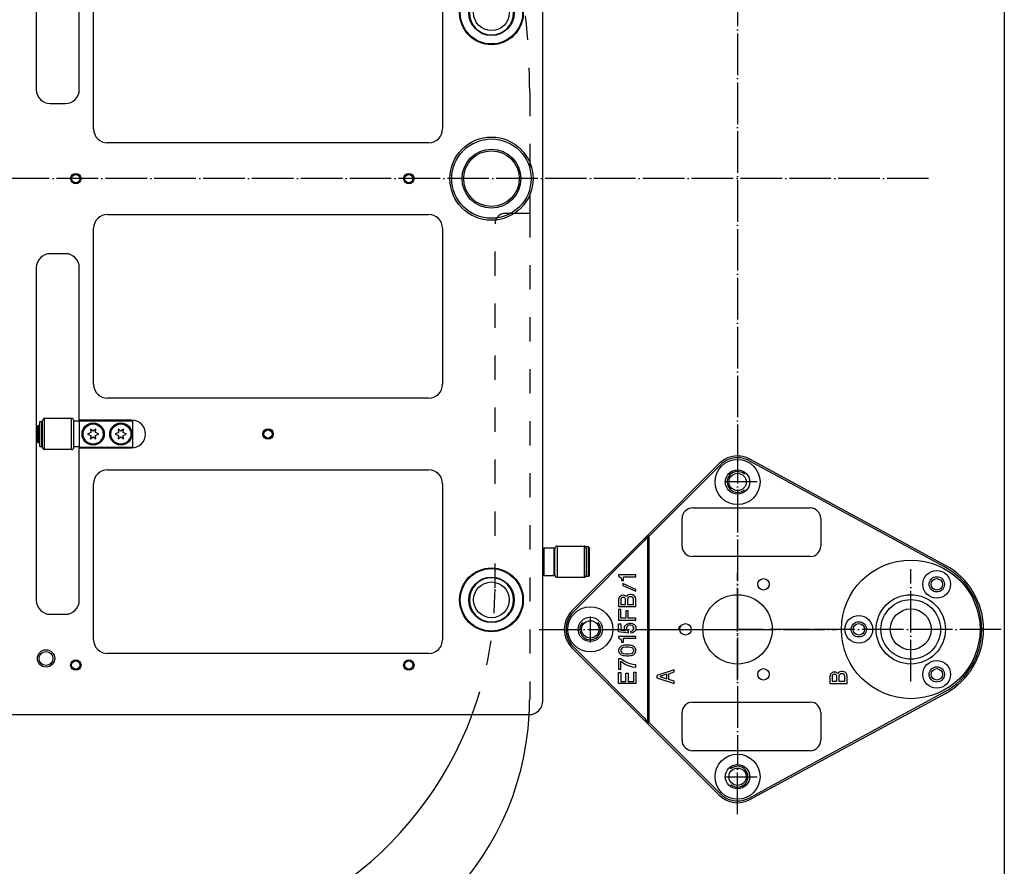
# Model space of a CAD drawing. Extents: x -1765 to 4890, y -3431 to 1272.
# Tile 66 of 189: x -34 to 250, y -1920 to -1676. Entities that reach past the tile are written whole.
import ezdxf

# ---------------------------------------------------------------- set-up
doc = ezdxf.new("R2010")
doc.units = 0
doc.linetypes.add('DASHED', pattern=[15, 7, -8])
doc.linetypes.add('DOT_CENTER', pattern=[14, 12, -1, 0, -1])
doc.layers.get('0').update_dxf_attribs({"linetype": 'CONTINUOUS'})
doc.layers.add('1', color=7, linetype='CONTINUOUS')

# ---------------------------------------------------------------- blocks, each defined once
blk = doc.blocks.new('PIN__237', base_point=(203, -1871.88))
at = {"layer": '1', "color": 4, "linetype": 'CONTINUOUS'}
for centre, radius in [((223, -1851.88), 20), ((230.5, -1838.89), 4), ((230.5, -1838.89), 2.2), ((223, -1851.88), 10), ((223, -1851.88), 8.6), ((223, -1851.88), 5.9), ((208, -1851.88), 4), ((208, -1851.88), 2.2), ((230.5, -1864.87), 4), ((230.5, -1864.87), 2.2)]:
    blk.add_circle(centre, radius, dxfattribs=at)
blk = doc.blocks.new('E7015-23250__238', base_point=(123, -1901.88))
at = {"layer": '1', "color": 6, "linetype": 'CONTINUOUS'}
for p, q in [((147, -1824.77), (167.7, -1804.08)), ((147.5, -1824.98), (168.05, -1804.43)), ((184.76, -1807.8), (176.34, -1803.23)), ((233.02, -1833.42), (176.58, -1802.79)), ((232.78, -1833.86), (184.76, -1807.8)), ((160, -1816.88), (194, -1816.88)), ((157, -1827.88), (157, -1819.88)), ((197, -1819.88), (197, -1827.88)), ((125.2, -1846.58), (147, -1824.77)), ((125.55, -1846.93), (146, -1826.48)), ((147.5, -1824.98), (147, -1824.77)), ((147, -1824.77), (147, -1878.99)), ((147.5, -1878.78), (147.5, -1824.98)), ((194, -1830.88), (160, -1830.88)), ((143.67, -1836.13), (138.67, -1836.13)), ((138.67, -1836.13), (138.67, -1836.58)), ((138.67, -1836.58), (138.86, -1836.63)), ((138.86, -1836.63), (139.11, -1836.8)), ((139.11, -1836.8), (139.3, -1836.97)), ((139.3, -1836.97), (139.42, -1837.19)), ((139.42, -1837.19), (139.49, -1837.36)), ((139.49, -1837.36), (139.55, -1837.64)), ((139.55, -1837.64), (139.55, -1837.76)), ((139.55, -1837.76), (140.05, -1837.76)), ((143.67, -1840.34), (139.92, -1838.66)), ((139.92, -1838.66), (139.92, -1839.22)), ((140.05, -1837.76), (140.05, -1836.69)), ((140.05, -1836.69), (143.67, -1836.69)), ((143.67, -1836.69), (143.67, -1836.13)), ((139.92, -1839.22), (143.67, -1840.91)), ((143.67, -1840.91), (143.67, -1840.34)), ((138.74, -1842.88), (138.67, -1843.16)), ((138.67, -1843.16), (138.67, -1845.29)), ((138.92, -1842.54), (138.74, -1842.88)), ((139.17, -1842.31), (138.92, -1842.54)), ((139.55, -1842.09), (139.17, -1842.31)), ((139.36, -1842.99), (139.3, -1843.21)), ((139.3, -1843.21), (139.3, -1844.68)), ((139.49, -1842.82), (139.36, -1842.99)), ((139.67, -1842.71), (139.49, -1842.82)), ((139.86, -1842.03), (139.55, -1842.09)), ((139.86, -1842.65), (139.67, -1842.71)), ((140.11, -1842.03), (139.86, -1842.03)), ((140.11, -1842.65), (139.86, -1842.65)), ((140.42, -1842.09), (140.11, -1842.03)), ((140.3, -1842.71), (140.11, -1842.65)), ((140.49, -1842.82), (140.3, -1842.71)), ((140.8, -1842.31), (140.42, -1842.09)), ((140.61, -1842.99), (140.49, -1842.82)), ((140.67, -1843.21), (140.61, -1842.99)), ((140.67, -1844.68), (140.67, -1843.21)), ((140.92, -1842.43), (140.8, -1842.31)), ((141.17, -1842.14), (140.92, -1842.43)), ((141.55, -1841.92), (141.17, -1842.14)), ((141.3, -1842.93), (141.24, -1843.21)), ((141.24, -1843.21), (141.24, -1844.68)), ((141.49, -1842.71), (141.3, -1842.93)), ((141.74, -1842.54), (141.49, -1842.71)), ((141.99, -1841.81), (141.55, -1841.92)), ((141.99, -1842.48), (141.74, -1842.54)), ((142.3, -1841.81), (141.99, -1841.81)), ((142.24, -1842.48), (141.99, -1842.48)), ((142.49, -1842.54), (142.24, -1842.48)), ((142.74, -1841.92), (142.3, -1841.81)), ((142.74, -1842.71), (142.49, -1842.54)), ((143.05, -1842.09), (142.74, -1841.92)), ((142.92, -1842.93), (142.74, -1842.71)), ((142.99, -1843.21), (142.92, -1842.93)), ((142.99, -1844.68), (142.99, -1843.21)), ((143.36, -1842.37), (143.05, -1842.09)), ((143.55, -1842.71), (143.36, -1842.37)), ((143.67, -1843.16), (143.55, -1842.71)), ((143.67, -1845.29), (143.67, -1843.16)), ((138.67, -1845.29), (143.67, -1845.29)), ((139.3, -1846.19), (138.67, -1846.19)), ((138.67, -1846.19), (138.67, -1849.23)), ((139.3, -1844.68), (140.67, -1844.68)), ((139.3, -1848.61), (139.3, -1846.19)), ((141.42, -1846.53), (140.8, -1846.53)), ((140.8, -1846.53), (140.8, -1848.61)), ((141.24, -1844.68), (142.99, -1844.68)), ((141.42, -1848.61), (141.42, -1846.53)), ((138.67, -1849.23), (143.67, -1849.23)), ((140.8, -1848.61), (139.3, -1848.61)), ((143.67, -1848.61), (141.42, -1848.61)), ((141.42, -1850.24), (141.8, -1850.13)), ((141.8, -1850.13), (142.3, -1850.13)), ((142.3, -1850.13), (142.67, -1850.24)), ((143.67, -1849.23), (143.67, -1848.61)), ((138.67, -1852.61), (138.67, -1850.3)), ((138.67, -1850.3), (139.3, -1850.3)), ((141.42, -1852.94), (138.67, -1852.61)), ((139.3, -1850.3), (139.3, -1852.16)), ((139.3, -1852.16), (140.67, -1852.33)), ((140.36, -1851.43), (140.42, -1851.14)), ((140.36, -1851.71), (140.36, -1851.43)), ((140.49, -1852.04), (140.36, -1851.71)), ((140.42, -1851.14), (140.55, -1850.86)), ((140.67, -1852.33), (140.49, -1852.04)), ((140.55, -1850.86), (140.74, -1850.69)), ((140.74, -1850.69), (140.92, -1850.53)), ((140.92, -1850.53), (141.17, -1850.36)), ((141.05, -1851.14), (140.92, -1851.43)), ((140.92, -1851.43), (140.92, -1851.71)), ((140.92, -1851.71), (141.05, -1852.04)), ((141.24, -1850.92), (141.05, -1851.14)), ((141.05, -1852.04), (141.24, -1852.27)), ((141.17, -1850.36), (141.42, -1850.24)), ((141.42, -1850.81), (141.24, -1850.92)), ((141.24, -1852.27), (141.42, -1852.38)), ((141.74, -1850.69), (141.42, -1850.81)), ((141.42, -1852.38), (141.42, -1852.94)), ((142.24, -1850.69), (141.74, -1850.69)), ((142.55, -1850.81), (142.24, -1850.69)), ((142.24, -1852.44), (142.55, -1852.33)), ((142.3, -1853), (142.24, -1852.44)), ((142.67, -1852.89), (142.3, -1853)), ((142.74, -1850.92), (142.55, -1850.81)), ((142.55, -1852.33), (142.74, -1852.21)), ((142.67, -1850.24), (142.92, -1850.36)), ((142.92, -1852.78), (142.67, -1852.89)), ((142.92, -1851.14), (142.74, -1850.92)), ((142.74, -1852.21), (142.92, -1851.99)), ((142.92, -1850.36), (143.17, -1850.53)), ((143.05, -1851.43), (142.92, -1851.14)), ((142.92, -1851.99), (143.05, -1851.71)), ((143.17, -1852.61), (142.92, -1852.78)), ((143.05, -1851.71), (143.05, -1851.43)), ((143.17, -1850.53), (143.36, -1850.69)), ((143.36, -1852.44), (143.17, -1852.61)), ((143.36, -1850.69), (143.49, -1850.86)), ((143.49, -1852.27), (143.36, -1852.44)), ((143.49, -1850.86), (143.61, -1851.14)), ((143.61, -1851.99), (143.49, -1852.27)), ((143.61, -1851.14), (143.67, -1851.43)), ((143.67, -1851.71), (143.61, -1851.99)), ((143.67, -1851.43), (143.67, -1851.71)), ((143.67, -1853.9), (138.67, -1853.9)), ((138.67, -1853.9), (138.67, -1854.35)), ((138.67, -1854.35), (138.86, -1854.41)), ((138.86, -1854.41), (139.11, -1854.58)), ((139.11, -1854.58), (139.3, -1854.74)), ((139.3, -1854.74), (139.42, -1854.97)), ((139.42, -1854.97), (139.49, -1855.14)), ((139.49, -1855.14), (139.55, -1855.42)), ((139.55, -1855.42), (139.55, -1855.53)), ((139.55, -1855.53), (140.05, -1855.53)), ((140.05, -1855.53), (140.05, -1854.46)), ((140.05, -1854.46), (143.67, -1854.46)), ((143.67, -1854.46), (143.67, -1853.9)), ((147, -1878.99), (125.2, -1857.18)), ((146, -1877.28), (125.55, -1856.83)), ((138.74, -1857.56), (138.67, -1857.78)), ((138.67, -1857.78), (138.67, -1858.18)), ((138.67, -1858.18), (138.74, -1858.4)), ((138.86, -1857.28), (138.74, -1857.56)), ((138.74, -1858.4), (138.86, -1858.68)), ((138.99, -1857.11), (138.86, -1857.28)), ((139.17, -1856.94), (138.99, -1857.11)), ((139.42, -1856.77), (139.17, -1856.94)), ((139.42, -1857.56), (139.3, -1857.78)), ((139.3, -1857.78), (139.3, -1858.18)), ((139.3, -1858.18), (139.42, -1858.4)), ((139.67, -1856.66), (139.42, -1856.77)), ((139.61, -1857.33), (139.42, -1857.56)), ((139.42, -1858.4), (139.61, -1858.63)), ((139.8, -1857.22), (139.61, -1857.33)), ((139.61, -1858.63), (139.8, -1858.74)), ((139.99, -1856.54), (139.67, -1856.66)), ((140.11, -1857.11), (139.8, -1857.22)), ((140.36, -1856.49), (139.99, -1856.54)), ((140.8, -1857.05), (140.11, -1857.11)), ((140.92, -1856.43), (140.36, -1856.49)), ((141.55, -1857.05), (140.8, -1857.05)), ((141.42, -1856.43), (140.92, -1856.43)), ((141.99, -1856.49), (141.42, -1856.43)), ((142.24, -1857.11), (141.55, -1857.05)), ((142.36, -1856.54), (141.99, -1856.49)), ((142.55, -1857.22), (142.24, -1857.11)), ((142.67, -1856.66), (142.36, -1856.54)), ((142.74, -1857.33), (142.55, -1857.22)), ((142.55, -1858.74), (142.74, -1858.63)), ((142.92, -1856.77), (142.67, -1856.66)), ((142.92, -1857.56), (142.74, -1857.33)), ((142.74, -1858.63), (142.92, -1858.4)), ((143.17, -1856.94), (142.92, -1856.77)), ((143.05, -1857.78), (142.92, -1857.56)), ((142.92, -1858.4), (143.05, -1858.18)), ((143.05, -1858.18), (143.05, -1857.78)), ((143.36, -1857.11), (143.17, -1856.94)), ((143.49, -1857.28), (143.36, -1857.11)), ((143.61, -1857.56), (143.49, -1857.28)), ((143.49, -1858.68), (143.61, -1858.4)), ((143.67, -1857.78), (143.61, -1857.56)), ((143.61, -1858.4), (143.67, -1858.18)), ((143.67, -1858.18), (143.67, -1857.78)), ((139.24, -1860.43), (138.67, -1860.43)), ((138.67, -1860.43), (138.67, -1863.35)), ((138.86, -1858.68), (138.99, -1858.85)), ((138.99, -1858.85), (139.17, -1859.02)), ((139.17, -1859.02), (139.42, -1859.19)), ((140.3, -1861.1), (139.24, -1860.43)), ((139.3, -1863.35), (139.3, -1861.1)), ((139.3, -1861.1), (140.42, -1861.83)), ((139.42, -1859.19), (139.67, -1859.3)), ((139.67, -1859.3), (139.99, -1859.41)), ((139.8, -1858.74), (140.11, -1858.85)), ((139.99, -1859.41), (140.36, -1859.47)), ((140.11, -1858.85), (140.8, -1858.91)), ((141.24, -1861.55), (140.3, -1861.1)), ((140.36, -1859.47), (140.92, -1859.53)), ((140.8, -1858.91), (141.55, -1858.91)), ((140.92, -1859.53), (141.42, -1859.53)), ((141.42, -1859.53), (141.99, -1859.47)), ((141.55, -1858.91), (142.24, -1858.85)), ((141.99, -1859.47), (142.36, -1859.41)), ((142.24, -1858.85), (142.55, -1858.74)), ((142.36, -1859.41), (142.67, -1859.3)), ((142.67, -1859.3), (142.92, -1859.19)), ((142.92, -1859.19), (143.17, -1859.02)), ((143.17, -1859.02), (143.36, -1858.85)), ((143.36, -1858.85), (143.49, -1858.68)), ((138.67, -1863.35), (139.3, -1863.35)), ((138.67, -1867.51), (138.67, -1864.31)), ((138.67, -1864.31), (139.3, -1864.31)), ((139.3, -1864.31), (139.3, -1866.89)), ((140.42, -1861.83), (141.17, -1862.17)), ((141.17, -1862.17), (141.74, -1862.39)), ((141.99, -1861.83), (141.24, -1861.55)), ((141.74, -1862.39), (142.67, -1862.68)), ((142.74, -1862), (141.99, -1861.83)), ((142.67, -1862.68), (143.67, -1862.79)), ((143.67, -1862.11), (142.74, -1862)), ((143.05, -1866.89), (143.05, -1864.25)), ((143.05, -1864.25), (143.67, -1864.25)), ((143.67, -1862.79), (143.67, -1862.11)), ((143.67, -1864.25), (143.67, -1867.51)), ((154.67, -1863.54), (149.67, -1865.17)), ((153.17, -1864.67), (154.67, -1864.16)), ((154.67, -1864.16), (154.67, -1863.54)), ((200.55, -1864.27), (200.17, -1864.5)), ((200.86, -1864.22), (200.55, -1864.27)), ((201.11, -1864.22), (200.86, -1864.22)), ((201.42, -1864.27), (201.11, -1864.22)), ((201.8, -1864.5), (201.42, -1864.27)), ((202.17, -1864.33), (201.92, -1864.61)), ((202.55, -1864.1), (202.17, -1864.33)), ((202.99, -1863.99), (202.55, -1864.1)), ((203.3, -1863.99), (202.99, -1863.99)), ((203.74, -1864.1), (203.3, -1863.99)), ((204.05, -1864.27), (203.74, -1864.1)), ((204.36, -1864.55), (204.05, -1864.27)), ((139.3, -1866.89), (140.8, -1866.89)), ((140.8, -1866.89), (140.8, -1864.53)), ((140.8, -1864.53), (141.42, -1864.53)), ((141.42, -1864.53), (141.42, -1866.89)), ((141.42, -1866.89), (143.05, -1866.89)), ((149.67, -1865.17), (149.67, -1865.85)), ((149.67, -1865.85), (154.67, -1867.48)), ((152.55, -1864.78), (150.55, -1865.51)), ((150.55, -1865.51), (152.55, -1866.18)), ((152.55, -1866.18), (152.55, -1864.78)), ((153.17, -1866.35), (153.17, -1864.67)), ((154.67, -1866.86), (153.17, -1866.35)), ((154.67, -1867.48), (154.67, -1866.86)), ((199.74, -1865.06), (199.67, -1865.34)), ((199.67, -1865.34), (199.67, -1867.48)), ((199.92, -1864.72), (199.74, -1865.06)), ((200.17, -1864.5), (199.92, -1864.72)), ((200.36, -1865.17), (200.3, -1865.4)), ((200.3, -1865.4), (200.3, -1866.86)), ((200.3, -1866.86), (201.67, -1866.86)), ((200.49, -1865), (200.36, -1865.17)), ((200.67, -1864.89), (200.49, -1865)), ((200.86, -1864.83), (200.67, -1864.89)), ((201.11, -1864.83), (200.86, -1864.83)), ((201.3, -1864.89), (201.11, -1864.83)), ((201.49, -1865), (201.3, -1864.89)), ((201.61, -1865.17), (201.49, -1865)), ((201.67, -1865.4), (201.61, -1865.17)), ((201.67, -1866.86), (201.67, -1865.4)), ((201.92, -1864.61), (201.8, -1864.5)), ((202.3, -1865.12), (202.24, -1865.4)), ((202.24, -1865.4), (202.24, -1866.86)), ((202.24, -1866.86), (203.99, -1866.86)), ((202.49, -1864.89), (202.3, -1865.12)), ((202.74, -1864.72), (202.49, -1864.89)), ((202.99, -1864.67), (202.74, -1864.72)), ((203.24, -1864.67), (202.99, -1864.67)), ((203.49, -1864.72), (203.24, -1864.67)), ((203.74, -1864.89), (203.49, -1864.72)), ((203.92, -1865.12), (203.74, -1864.89)), ((203.99, -1865.4), (203.92, -1865.12)), ((203.99, -1866.86), (203.99, -1865.4)), ((204.55, -1864.89), (204.36, -1864.55)), ((204.67, -1865.34), (204.55, -1864.89)), ((204.67, -1867.48), (204.67, -1865.34)), ((143.67, -1867.51), (138.67, -1867.51)), ((184.76, -1895.96), (232.78, -1869.9)), ((199.67, -1867.48), (204.67, -1867.48)), ((176.58, -1900.97), (233.02, -1870.34)), ((160, -1872.88), (194, -1872.88)), ((157, -1883.88), (157, -1875.88)), ((197, -1875.88), (197, -1883.88)), ((147.5, -1878.78), (147, -1878.99)), ((167.7, -1899.68), (147, -1878.99)), ((168.05, -1899.33), (147.5, -1878.78)), ((194, -1886.88), (160, -1886.88)), ((176.34, -1900.53), (184.76, -1895.96))]:
    blk.add_line(p, q, dxfattribs=at)
at = {"layer": '1', "color": 6, "linetype": 'DOT_CENTER'}
for p, q in [((173, -1851.88), (173, -1835.59)), ((223, -1866.88), (223, -1834.51)), ((146.31, -1851.88), (173, -1851.88)), ((173, -1866.57), (173, -1851.88)), ((194.3, -1851.88), (173, -1851.88)), ((249.14, -1851.88), (194.3, -1851.88))]:
    blk.add_line(p, q, dxfattribs=at)
at = {"layer": '1', "color": 6, "linetype": 'CONTINUOUS'}
for centre, radius in [((173, -1809.38), 6.5), ((173, -1809.38), 3.5), ((180.5, -1838.89), 1.65), ((230.5, -1838.89), 1.65), ((173, -1851.88), 10), ((223, -1851.88), 10), ((130.5, -1851.88), 6.5), ((130.5, -1851.88), 3.5), ((158, -1851.88), 1.65), ((208, -1851.88), 1.65), ((180.5, -1864.87), 1.65), ((230.5, -1864.87), 1.65), ((173, -1894.38), 6.5), ((173, -1894.38), 3.5)]:
    blk.add_circle(centre, radius, dxfattribs=at)
for centre, radius, start, end in [((173, -1809.38), 7.5, 90, 135), ((173, -1809.38), 7, 90, 135), ((173, -1809.38), 7.5, 61.5073, 90), ((173, -1809.38), 7, 61.5073, 90), ((160, -1819.88), 3, 90, 180), ((194, -1819.88), 3, 0, 90), ((144.06, -1824.19), 3, -49.6142, -11.1082), ((160, -1827.88), 3, 180, -90), ((194, -1827.88), 3, -90, 0), ((223, -1851.88), 20.5, 0, 61.5073), ((223, -1851.88), 21, 0, 61.5073), ((130.5, -1851.88), 7.5, 135, 180), ((130.5, -1851.88), 7, 135, 180), ((130.5, -1851.88), 7.5, 180, -135), ((130.5, -1851.88), 7, 180, -135), ((158, -1851.88), 2, 151.2344, 180), ((223, -1851.88), 20.5, -61.5073, 0), ((223, -1851.88), 21, -61.5073, 0), ((160, -1875.88), 3, 90, 180), ((194, -1875.88), 3, 0, 90), ((144.06, -1879.56), 3, 11.1082, 49.6142), ((160, -1883.88), 3, 180, -90), ((194, -1883.88), 3, -90, 0), ((173, -1894.38), 7.5, -135, -61.5073), ((173, -1894.38), 7, -135, -90), ((173, -1894.38), 7, -90, -61.5073)]:
    blk.add_arc(centre, radius, start, end, dxfattribs=at)
at = {"layer": '1'}
blk.add_blockref('PIN__237', (203, -1871.88), dxfattribs=at)
blk = doc.blocks.new('HEADPLATE_TSK__243', base_point=(-521.37, -2707.76))
at = {"layer": '1', "color": 7, "linetype": 'CONTINUOUS'}
blk.add_line((250, -1431.88), (250, -2031.88), dxfattribs=at)
at = {"layer": '1', "color": 1, "linetype": 'DOT_CENTER'}
for p, q in [((173, -1553.13), (173, -1797.8)), ((228.15, -1721.88), (-358.12, -1721.88)), ((173, -1797.8), (173, -1890.63)), ((178.7, -1809.38), (169.25, -1809.38)), ((130.5, -1848.13), (130.5, -1855.63)), ((130.5, -1848.13), (130.5, -1855.63)), ((115.73, -1851.88), (201.52, -1851.88)), ((173, -1905.2), (173, -1890.63)), ((169.25, -1894.38), (178.7, -1894.38))]:
    blk.add_line(p, q, dxfattribs=at)
at = {"layer": '1', "color": 7, "linetype": 'DASHED'}
for p, q in [((113, -1696.88), (113, -1731.88)), ((106, -1731.88), (113, -1731.88)), ((113, -1731.88), (113, -1871.88)), ((103, -1839.88), (103, -1734.88))]:
    blk.add_line(p, q, dxfattribs=at)
at = {"layer": '1', "color": 7, "linetype": 'CONTINUOUS'}
for centre in [(173, -1809.38), (130.5, -1851.88), (173, -1894.38)]:
    blk.add_circle(centre, 2.5, dxfattribs=at)
at = {"layer": '1', "color": 7, "linetype": 'DASHED'}
for centre, radius, start, end in [((-90, -1696.88), 203, 0, 22.0335), ((106, -1734.88), 3, 90, 180), ((-2, -1839.88), 105, -20.4, 0), ((30, -1871.88), 83, -3.1771, 0)]:
    blk.add_arc(centre, radius, start, end, dxfattribs=at)
at = {"layer": '1', "color": 1, "linetype": 'CONTINUOUS'}
for centre, start, end in [((173, -1809.38), 49.1585, -48.2724), ((130.5, -1851.88), 139.1585, 41.7276), ((173, -1894.38), -130.8415, 131.7276)]:
    blk.add_arc(centre, 3, start, end, dxfattribs=at)
at = {"layer": '1', "color": 7, "linetype": 'CONTINUOUS'}
for centre, radius, end in [((-2, -1839.88), 105, -20.4), ((30, -1871.88), 83, -3.1771)]:
    blk.add_arc(centre, radius, -90, end, dxfattribs=at)
at = {"layer": '1'}
blk.add_blockref('E7015-23250__238', (123, -1901.88), dxfattribs=at)
blk = doc.blocks.new('E7018-24101__301', base_point=(116.8, -1421.88))
at = {"color": 1, "linetype": 'CONTINUOUS'}
for p, q in [((116.8, -1872.48), (116.8, -1571.28)), ((-29.4, -1600.22), (-29.4, -1696.22)), ((-17, -1696.22), (-17, -1652.22)), ((-12.86, -1707.55), (-12.86, -1662.55)), ((87.82, -1662.55), (87.82, -1707.55)), ((-25.4, -1700.22), (-21, -1700.22)), ((83.82, -1711.55), (-8.86, -1711.55)), ((-8.86, -1732.21), (83.82, -1732.21)), ((-12.86, -1781.21), (-12.86, -1736.21)), ((87.82, -1736.21), (87.82, -1781.21)), ((-21, -1743.54), (-25.4, -1743.54)), ((-29.4, -1747.54), (-29.4, -1843.54)), ((-17, -1791.54), (-17, -1747.54)), ((83.82, -1785.21), (-8.86, -1785.21)), ((-17, -1791.54), (-17, -1791.74)), ((-1.9, -1791.54), (-17, -1791.54)), ((-17, -1791.74), (-17, -1791.84)), ((-17, -1791.84), (-17, -1799.24)), ((-17, -1799.24), (-17, -1799.34)), ((-17, -1799.34), (-17, -1799.54)), ((-17, -1843.54), (-17, -1799.54)), ((-17, -1799.54), (-1.9, -1799.54)), ((-8.86, -1805.87), (83.82, -1805.87)), ((-12.86, -1854.87), (-12.86, -1809.87)), ((87.82, -1809.87), (87.82, -1854.87)), ((-25.4, -1847.54), (-21, -1847.54)), ((83.82, -1858.87), (-8.86, -1858.87)), ((-50.5, -1876.48), (112.8, -1876.48))]:
    blk.add_line(p, q, dxfattribs=at)
for centre, radius in [((101.97, -1674.05), 9.2), ((101.97, -1674.05), 9), ((101.97, -1674.05), 6.55), ((-18, -1721.88), 1.5), ((-18, -1721.88), 1.2), ((78.12, -1721.88), 1.5), ((78.12, -1721.88), 1.2), ((37.48, -1795.54), 1.5), ((37.48, -1795.54), 1.2), ((101.97, -1843.37), 9.2), ((101.97, -1843.37), 9), ((101.97, -1843.37), 6.55), ((-26.6, -1860.28), 2.5), ((-26.6, -1860.28), 2), ((-18, -1862.17), 1.5), ((-18, -1862.17), 1.2), ((78.12, -1862.17), 1.5), ((78.12, -1862.17), 1.2)]:
    blk.add_circle(centre, radius, dxfattribs=at)
for centre, radius, start, end in [((101.97, -1674.05), 6.35, 90, -90), ((101.97, -1674.05), 6.35, -90, 90), ((-25.4, -1696.22), 4, 180, -90), ((-21, -1696.22), 4, -90, 0), ((-8.86, -1707.55), 4, 180, -90), ((83.82, -1707.55), 4, -90, 0), ((-8.86, -1736.21), 4, 90, 180), ((83.82, -1736.21), 4, 0, 90), ((-25.4, -1747.54), 4, 90, 180), ((-21, -1747.54), 4, 0, 90), ((-8.86, -1781.21), 4, 180, -90), ((83.82, -1781.21), 4, -90, 0), ((-1.9, -1795.54), 4, -90, 90), ((-8.86, -1809.87), 4, 90, 180), ((83.82, -1809.87), 4, 0, 90), ((101.97, -1843.37), 6.35, 90, -90), ((101.97, -1843.37), 6.35, -90, 90), ((-25.4, -1843.54), 4, 180, -90), ((-21, -1843.54), 4, -90, 0), ((-8.86, -1854.87), 4, 180, -90), ((83.82, -1854.87), 4, -90, 0), ((112.8, -1872.48), 4, -90, 0)]:
    blk.add_arc(centre, radius, start, end, dxfattribs=at)
blk = doc.blocks.new('0515-2034_M3X12_2__307', base_point=(-232.1, -1792.64))
at = {"color": 1, "linetype": 'CONTINUOUS'}
for p, q in [((-235.69, -1795.14), (-236.6, -1795.54)), ((-236.6, -1795.54), (-235.69, -1795.94)), ((-235, -1794.74), (-235.8, -1794.15)), ((-235.8, -1794.15), (-235.69, -1795.14)), ((-235.69, -1795.94), (-235.8, -1796.92)), ((-234.2, -1794.15), (-235, -1794.74)), ((-234.31, -1795.14), (-234.2, -1794.15)), ((-233.4, -1795.54), (-234.31, -1795.14)), ((-234.31, -1795.94), (-233.4, -1795.54)), ((-234.2, -1796.92), (-234.31, -1795.94)), ((-235.8, -1796.92), (-235, -1796.34)), ((-235, -1796.34), (-234.2, -1796.92))]:
    blk.add_line(p, q, dxfattribs=at)
blk.add_circle((-235, -1795.54), 2.9, dxfattribs=at)
blk = doc.blocks.new('0515-2034_M3X12_9__308', base_point=(-10.1, -1792.64))
at = {"color": 1, "linetype": 'CONTINUOUS'}
for p, q in [((-13.69, -1795.14), (-14.6, -1795.54)), ((-14.6, -1795.54), (-13.69, -1795.94)), ((-13, -1794.74), (-13.8, -1794.15)), ((-13.8, -1794.15), (-13.69, -1795.14)), ((-13.69, -1795.94), (-13.8, -1796.92)), ((-12.2, -1794.15), (-13, -1794.74)), ((-12.31, -1795.14), (-12.2, -1794.15)), ((-11.4, -1795.54), (-12.31, -1795.14)), ((-12.31, -1795.94), (-11.4, -1795.54)), ((-12.2, -1796.92), (-12.31, -1795.94)), ((-13.8, -1796.92), (-13, -1796.34)), ((-13, -1796.34), (-12.2, -1796.92))]:
    blk.add_line(p, q, dxfattribs=at)
blk.add_circle((-13, -1795.54), 2.9, dxfattribs=at)
blk = doc.blocks.new('0515-2034_M3X12_8__309', base_point=(-2.1, -1792.64))
at = {"color": 1, "linetype": 'CONTINUOUS'}
for p, q in [((-5.69, -1795.14), (-6.6, -1795.54)), ((-6.6, -1795.54), (-5.69, -1795.94)), ((-5, -1794.74), (-5.8, -1794.15)), ((-5.8, -1794.15), (-5.69, -1795.14)), ((-5.69, -1795.94), (-5.8, -1796.92)), ((-4.2, -1794.15), (-5, -1794.74)), ((-4.31, -1795.14), (-4.2, -1794.15)), ((-3.4, -1795.54), (-4.31, -1795.14)), ((-4.31, -1795.94), (-3.4, -1795.54)), ((-4.2, -1796.92), (-4.31, -1795.94)), ((-5.8, -1796.92), (-5, -1796.34)), ((-5, -1796.34), (-4.2, -1796.92))]:
    blk.add_line(p, q, dxfattribs=at)
blk.add_circle((-5, -1795.54), 2.9, dxfattribs=at)
blk = doc.blocks.new('0515-2034_M3X12_3__310', base_point=(-224.1, -1792.64))
at = {"color": 1, "linetype": 'CONTINUOUS'}
for p, q in [((-227.69, -1795.14), (-228.6, -1795.54)), ((-228.6, -1795.54), (-227.69, -1795.94)), ((-227, -1794.74), (-227.8, -1794.15)), ((-227.8, -1794.15), (-227.69, -1795.14)), ((-227.69, -1795.94), (-227.8, -1796.92)), ((-226.2, -1794.15), (-227, -1794.74)), ((-226.31, -1795.14), (-226.2, -1794.15)), ((-225.4, -1795.54), (-226.31, -1795.14)), ((-226.31, -1795.94), (-225.4, -1795.54)), ((-226.2, -1796.92), (-226.31, -1795.94)), ((-227.8, -1796.92), (-227, -1796.34)), ((-227, -1796.34), (-226.2, -1796.92))]:
    blk.add_line(p, q, dxfattribs=at)
blk.add_circle((-227, -1795.54), 2.9, dxfattribs=at)
blk = doc.blocks.new('0515-2034_M3X12_3__311', base_point=(-224.1, -1645.32))
at = {"color": 1, "linetype": 'CONTINUOUS'}
for p, q in [((-227.69, -1647.82), (-228.6, -1648.22)), ((-228.6, -1648.22), (-227.69, -1648.62)), ((-227, -1647.42), (-227.8, -1646.83)), ((-227.8, -1646.83), (-227.69, -1647.82)), ((-226.2, -1646.83), (-227, -1647.42)), ((-226.31, -1647.82), (-226.2, -1646.83)), ((-225.4, -1648.22), (-226.31, -1647.82)), ((-226.31, -1648.62), (-225.4, -1648.22)), ((-227.69, -1648.62), (-227.8, -1649.6)), ((-227.8, -1649.6), (-227, -1649.02)), ((-227, -1649.02), (-226.2, -1649.6)), ((-226.2, -1649.6), (-226.31, -1648.62))]:
    blk.add_line(p, q, dxfattribs=at)
blk.add_circle((-227, -1648.22), 2.9, dxfattribs=at)
blk = doc.blocks.new('0515-2034_M3X12_2__312', base_point=(-232.1, -1645.32))
at = {"color": 1, "linetype": 'CONTINUOUS'}
for p, q in [((-235.69, -1647.82), (-236.6, -1648.22)), ((-236.6, -1648.22), (-235.69, -1648.62)), ((-235, -1647.42), (-235.8, -1646.83)), ((-235.8, -1646.83), (-235.69, -1647.82)), ((-234.2, -1646.83), (-235, -1647.42)), ((-234.31, -1647.82), (-234.2, -1646.83)), ((-233.4, -1648.22), (-234.31, -1647.82)), ((-234.31, -1648.62), (-233.4, -1648.22)), ((-235.69, -1648.62), (-235.8, -1649.6)), ((-235.8, -1649.6), (-235, -1649.02)), ((-235, -1649.02), (-234.2, -1649.6)), ((-234.2, -1649.6), (-234.31, -1648.62))]:
    blk.add_line(p, q, dxfattribs=at)
blk.add_circle((-235, -1648.22), 2.9, dxfattribs=at)
blk = doc.blocks.new('0515-2034_M3X12_10__313', base_point=(-2.1, -1645.32))
at = {"color": 1, "linetype": 'CONTINUOUS'}
for p, q in [((-5.69, -1647.82), (-6.6, -1648.22)), ((-6.6, -1648.22), (-5.69, -1648.62)), ((-5, -1647.42), (-5.8, -1646.83)), ((-5.8, -1646.83), (-5.69, -1647.82)), ((-4.2, -1646.83), (-5, -1647.42)), ((-4.31, -1647.82), (-4.2, -1646.83)), ((-3.4, -1648.22), (-4.31, -1647.82)), ((-4.31, -1648.62), (-3.4, -1648.22)), ((-5.69, -1648.62), (-5.8, -1649.6)), ((-5.8, -1649.6), (-5, -1649.02)), ((-5, -1649.02), (-4.2, -1649.6)), ((-4.2, -1649.6), (-4.31, -1648.62))]:
    blk.add_line(p, q, dxfattribs=at)
blk.add_circle((-5, -1648.22), 2.9, dxfattribs=at)
blk = doc.blocks.new('0515-2034_M3X12_13__314', base_point=(-10.1, -1645.32))
at = {"color": 1, "linetype": 'CONTINUOUS'}
for p, q in [((-13.69, -1647.82), (-14.6, -1648.22)), ((-14.6, -1648.22), (-13.69, -1648.62)), ((-13, -1647.42), (-13.8, -1646.83)), ((-13.8, -1646.83), (-13.69, -1647.82)), ((-12.2, -1646.83), (-13, -1647.42)), ((-12.31, -1647.82), (-12.2, -1646.83)), ((-11.4, -1648.22), (-12.31, -1647.82)), ((-12.31, -1648.62), (-11.4, -1648.22)), ((-13.69, -1648.62), (-13.8, -1649.6)), ((-13.8, -1649.6), (-13, -1649.02)), ((-13, -1649.02), (-12.2, -1649.6)), ((-12.2, -1649.6), (-12.31, -1648.62))]:
    blk.add_line(p, q, dxfattribs=at)
blk.add_circle((-13, -1648.22), 2.9, dxfattribs=at)
blk = doc.blocks.new('SCREWSET_STIFFENER__315', base_point=(-2.1, -1498))
for name, p in [('0515-2034_M3X12_2__312', (-232.1, -1645.32)), ('0515-2034_M3X12_3__311', (-224.1, -1645.32)), ('0515-2034_M3X12_13__314', (-10.1, -1645.32)), ('0515-2034_M3X12_10__313', (-2.1, -1645.32)), ('0515-2034_M3X12_2__307', (-232.1, -1792.64)), ('0515-2034_M3X12_3__310', (-224.1, -1792.64)), ('0515-2034_M3X12_9__308', (-10.1, -1792.64)), ('0515-2034_M3X12_8__309', (-2.1, -1792.64))]:
    blk.add_blockref(name, p)
blk = doc.blocks.new('21791-0S112__316', base_point=(113.97, -1709.88))
at = {"color": 1, "linetype": 'CONTINUOUS'}
for radius in [12, 11.45, 8.49, 8.02]:
    blk.add_circle((101.97, -1721.88), radius, dxfattribs=at)
blk = doc.blocks.new('21791-0S112_1__317', base_point=(-329.97, -1783.54))
at = {"color": 1, "linetype": 'CONTINUOUS'}
for radius in [12, 11.45, 8.49, 8.03]:
    blk.add_circle((-341.97, -1795.54), radius, dxfattribs=at)
blk = doc.blocks.new('21791-0S112_2__318', base_point=(-329.97, -1636.22))
at = {"color": 1, "linetype": 'CONTINUOUS'}
for radius in [12, 11.45, 8.49, 8.03]:
    blk.add_circle((-341.97, -1648.22), radius, dxfattribs=at)
blk = doc.blocks.new('BUSHINGS_INTERFACE__319', base_point=(113.97, -1636.22))
for name, p in [('21791-0S112_2__318', (-329.97, -1636.22)), ('21791-0S112__316', (113.97, -1709.88)), ('21791-0S112_1__317', (-329.97, -1783.54))]:
    blk.add_blockref(name, p)
blk = doc.blocks.new('6960-0041-0_6__320', base_point=(108.32, -1837.02))
at = {"color": 1, "linetype": 'CONTINUOUS'}
blk.add_circle((101.97, -1843.37), 5.15, dxfattribs=at)
for start, end in [(90, -90), (-90, 90)]:
    blk.add_arc((101.97, -1843.37), 6.35, start, end, dxfattribs=at)
blk = doc.blocks.new('6960-0041-0_5__321', base_point=(108.32, -1667.7))
at = {"color": 1, "linetype": 'CONTINUOUS'}
blk.add_circle((101.97, -1674.05), 5.15, dxfattribs=at)
for start, end in [(90, -90), (-90, 90)]:
    blk.add_arc((101.97, -1674.05), 6.35, start, end, dxfattribs=at)
blk = doc.blocks.new('HOLEPLUGS__324', base_point=(108.32, -1446.72))
for name, p in [('6960-0041-0_5__321', (108.32, -1667.7)), ('6960-0041-0_6__320', (108.32, -1837.02))]:
    blk.add_blockref(name, p)
blk = doc.blocks.new('BEARING_HK0509__336', base_point=(-18.6, -1791.04))
at = {"color": 1, "linetype": 'CONTINUOUS'}
for p, q in [((-27.6, -1799.44), (-27.6, -1791.64)), ((-27, -1800.04), (-27, -1791.04)), ((-19.2, -1791.04), (-27, -1791.04)), ((-19.2, -1800.04), (-19.2, -1791.04)), ((-18.6, -1791.84), (-18.6, -1791.64)), ((-18.6, -1793.04), (-18.6, -1791.84)), ((-18.6, -1798.04), (-18.6, -1793.04)), ((-18.6, -1799.24), (-18.6, -1798.04)), ((-19.2, -1800.04), (-27, -1800.04)), ((-18.6, -1799.44), (-18.6, -1799.24))]:
    blk.add_line(p, q, dxfattribs=at)
for centre, start, end in [((-27, -1791.64), 90, 180), ((-19.2, -1791.64), 0, 90), ((-27, -1799.44), 180, -90), ((-19.2, -1799.44), -90, 0)]:
    blk.add_arc(centre, 0.6, start, end, dxfattribs=at)
blk = doc.blocks.new('23796-0S111__337', base_point=(-1.5, -1791.74))
at = {"color": 1, "linetype": 'CONTINUOUS'}
for p, q in [((-29.1, -1793.24), (-28.9, -1793.04)), ((-29.1, -1793.24), (-29.1, -1797.84)), ((-28.9, -1795.54), (-28.9, -1793.04)), ((-28.5, -1793.04), (-28.9, -1793.04)), ((-28.5, -1793.94), (-28.5, -1793.04)), ((-27.8, -1793.94), (-27.8, -1793.04)), ((-27.6, -1793.04), (-27.8, -1793.04)), ((-18.6, -1793.04), (-18.6, -1791.84)), ((-17, -1791.84), (-18.6, -1791.84)), ((-18.6, -1798.04), (-18.6, -1793.04)), ((-17, -1791.74), (-1.5, -1791.74)), ((-17, -1791.74), (-17, -1791.84)), ((-17, -1791.84), (-17, -1799.24)), ((-1.5, -1799.34), (-1.5, -1791.74)), ((-28.9, -1798.04), (-28.9, -1795.54)), ((-28.5, -1793.94), (-28.4, -1793.94)), ((-28.5, -1795.54), (-28.5, -1793.94)), ((-28.5, -1797.14), (-28.5, -1795.54)), ((-27.8, -1795.54), (-27.8, -1793.94)), ((-27.8, -1797.14), (-27.8, -1795.54)), ((-29.1, -1797.84), (-28.9, -1798.04)), ((-28.5, -1798.04), (-28.9, -1798.04)), ((-28.5, -1798.04), (-28.5, -1797.14)), ((-28.5, -1797.14), (-28.4, -1797.14)), ((-27.8, -1798.04), (-27.8, -1797.14)), ((-27.6, -1798.04), (-27.8, -1798.04)), ((-18.6, -1799.24), (-18.6, -1798.04)), ((-17, -1799.24), (-18.6, -1799.24)), ((-17, -1799.24), (-17, -1799.34)), ((-17, -1799.34), (-1.5, -1799.34))]:
    blk.add_line(p, q, dxfattribs=at)
for centre in [(-13, -1795.54), (-5, -1795.54)]:
    blk.add_circle(centre, 3.2, dxfattribs=at)
blk = doc.blocks.new('WASHER1__338', base_point=(-27.8, -1791.89))
at = {"color": 1, "linetype": 'CONTINUOUS'}
for p, q in [((-28.4, -1799.19), (-28.4, -1791.89)), ((-28.4, -1791.89), (-27.8, -1791.89)), ((-27.8, -1793.04), (-27.8, -1791.89)), ((-27.8, -1793.94), (-27.8, -1793.04)), ((-27.8, -1795.54), (-27.8, -1793.94)), ((-27.8, -1797.14), (-27.8, -1795.54)), ((-27.8, -1798.04), (-27.8, -1797.14)), ((-27.8, -1799.19), (-27.8, -1798.04)), ((-28.4, -1799.19), (-27.8, -1799.19))]:
    blk.add_line(p, q, dxfattribs=at)
blk = doc.blocks.new('BEARING_ASSY2_5__339', base_point=(-1.5, -1791.04))
for name, p in [('23796-0S111__337', (-1.5, -1791.74)), ('WASHER1__338', (-27.8, -1791.89)), ('BEARING_HK0509__336', (-18.6, -1791.04))]:
    blk.add_blockref(name, p)
blk = doc.blocks.new('E2812-23753-0__356', base_point=(130.3, -1828.07))
at = {"color": 1, "linetype": 'CONTINUOUS'}
for p, q in [((116.8, -1829.87), (117, -1829.87)), ((130, -1828.07), (129.3, -1828.07)), ((129.3, -1828.47), (129.3, -1828.07)), ((129.3, -1828.47), (129.3, -1829.87)), ((129.3, -1829.87), (129.3, -1834.87)), ((130.3, -1828.37), (130, -1828.07)), ((130, -1836.67), (130, -1828.07)), ((130.3, -1836.37), (130.3, -1828.37)), ((116.8, -1834.87), (117, -1834.87)), ((129.3, -1834.87), (129.3, -1836.27)), ((129.3, -1836.67), (129.3, -1836.27)), ((130, -1836.67), (129.3, -1836.67)), ((130.3, -1836.37), (130, -1836.67))]:
    blk.add_line(p, q, dxfattribs=at)
blk = doc.blocks.new('BEARING_HK0509__357', base_point=(129.3, -1827.87))
at = {"color": 1, "linetype": 'CONTINUOUS'}
for p, q in [((120.3, -1828.47), (120.3, -1828.57)), ((120.3, -1832.37), (120.3, -1828.57)), ((120.9, -1827.87), (120.9, -1836.87)), ((120.9, -1827.87), (128.7, -1827.87)), ((128.7, -1827.87), (128.7, -1836.87)), ((129.3, -1828.47), (129.3, -1829.87)), ((129.3, -1829.87), (129.3, -1834.87)), ((120.3, -1836.17), (120.3, -1832.37)), ((129.3, -1834.87), (129.3, -1836.27)), ((120.3, -1836.17), (120.3, -1836.27)), ((120.9, -1836.87), (128.7, -1836.87))]:
    blk.add_line(p, q, dxfattribs=at)
for centre, start, end in [((120.9, -1828.47), 90, 180), ((128.7, -1828.47), 0, 90), ((120.9, -1836.27), 180, -90), ((128.7, -1836.27), -90, 0)]:
    blk.add_arc(centre, 0.6, start, end, dxfattribs=at)
blk = doc.blocks.new('24791-0S111__358', base_point=(120.3, -1828.37))
at = {"color": 1, "linetype": 'CONTINUOUS'}
for p, q in [((117, -1828.57), (117.2, -1828.37)), ((117, -1832.37), (117, -1828.57)), ((117.2, -1832.37), (117.2, -1828.37)), ((117.2, -1828.37), (120.1, -1828.37)), ((120.1, -1832.37), (120.1, -1828.37)), ((120.3, -1828.57), (120.1, -1828.37)), ((120.3, -1832.37), (120.3, -1828.57)), ((117, -1836.17), (117, -1832.37)), ((117.2, -1836.37), (117.2, -1832.37)), ((120.1, -1836.37), (120.1, -1832.37)), ((120.3, -1836.17), (120.3, -1832.37)), ((117, -1836.17), (117.2, -1836.37)), ((117.2, -1836.37), (120.1, -1836.37)), ((120.3, -1836.17), (120.1, -1836.37))]:
    blk.add_line(p, q, dxfattribs=at)
blk = doc.blocks.new('BEARING_ASSY1_5__359', base_point=(130.3, -1827.87))
for name, p in [('E2812-23753-0__356', (130.3, -1828.07)), ('24791-0S111__358', (120.3, -1828.37)), ('BEARING_HK0509__357', (129.3, -1827.87))]:
    blk.add_blockref(name, p)
blk = doc.blocks.new('BEARINGS__360', base_point=(130.3, -1469.57))
for name, p in [('BEARING_ASSY2_5__339', (-1.5, -1791.04)), ('BEARING_ASSY1_5__359', (130.3, -1827.87))]:
    blk.add_blockref(name, p)
blk = doc.blocks.new('SMALLPARTS__361', base_point=(130.3, -1381.88))
for name, p in [('HOLEPLUGS__324', (108.32, -1446.72)), ('BEARINGS__360', (130.3, -1469.57)), ('BUSHINGS_INTERFACE__319', (113.97, -1636.22)), ('SCREWSET_STIFFENER__315', (-2.1, -1498))]:
    blk.add_blockref(name, p)
blk = doc.blocks.new('E7018-64101__362', base_point=(130.3, -1381.88))
for name, p in [('SMALLPARTS__361', (130.3, -1381.88)), ('E7018-24101__301', (116.8, -1421.88))]:
    blk.add_blockref(name, p)
blk = doc.blocks.new('DUT_BOARD__363', base_point=(87.82, -1437.57))
at = {"color": 1, "linetype": 'CONTINUOUS'}
for p, q in [((-12.86, -1707.55), (-12.86, -1662.55)), ((87.82, -1662.55), (87.82, -1707.55)), ((83.82, -1711.55), (-8.86, -1711.55)), ((-8.86, -1732.21), (83.82, -1732.21)), ((-12.86, -1781.21), (-12.86, -1736.21)), ((87.82, -1736.21), (87.82, -1781.21)), ((83.82, -1785.21), (-8.86, -1785.21)), ((-8.86, -1805.87), (83.82, -1805.87)), ((-12.86, -1854.87), (-12.86, -1809.87)), ((87.82, -1809.87), (87.82, -1854.87)), ((83.82, -1858.87), (-8.86, -1858.87))]:
    blk.add_line(p, q, dxfattribs=at)
for centre, start, end in [((-8.86, -1707.55), 180, -90), ((83.82, -1707.55), -90, 0), ((-8.86, -1736.21), 90, 180), ((83.82, -1736.21), 0, 90), ((-8.86, -1781.21), 180, -90), ((83.82, -1781.21), -90, 0), ((-8.86, -1809.87), 90, 180), ((83.82, -1809.87), 0, 90), ((-8.86, -1854.87), 180, -90), ((83.82, -1854.87), -90, 0)]:
    blk.add_arc(centre, 4, start, end, dxfattribs=at)
blk = doc.blocks.new('STIFF_ASSY_DUTBD__364', base_point=(130.3, -1381.88))
for name, p in [('E7018-64101__362', (130.3, -1381.88)), ('DUT_BOARD__363', (87.82, -1437.57))]:
    blk.add_blockref(name, p)
blk = doc.blocks.new('A1__442', base_point=(130.3, -1381.88))
blk.add_blockref('STIFF_ASSY_DUTBD__364', (130.3, -1381.88))
blk = doc.blocks.new('FRONT1__443', base_point=(132.36, -1381.88))
blk.add_blockref('A1__442', (130.3, -1381.88))
blk = doc.blocks.new('L1__444', base_point=(132.36, -1381.88))
blk.add_blockref('FRONT1__443', (132.36, -1381.88))

msp = doc.modelspace()

# ---------------------------------------------------------------- block references
msp.add_blockref('L1__444', (132.36, -1381.88))
at = {"layer": '1'}
msp.add_blockref('HEADPLATE_TSK__243', (-521.37, -2707.76), dxfattribs=at)

doc.saveas('drawing.dxf')
